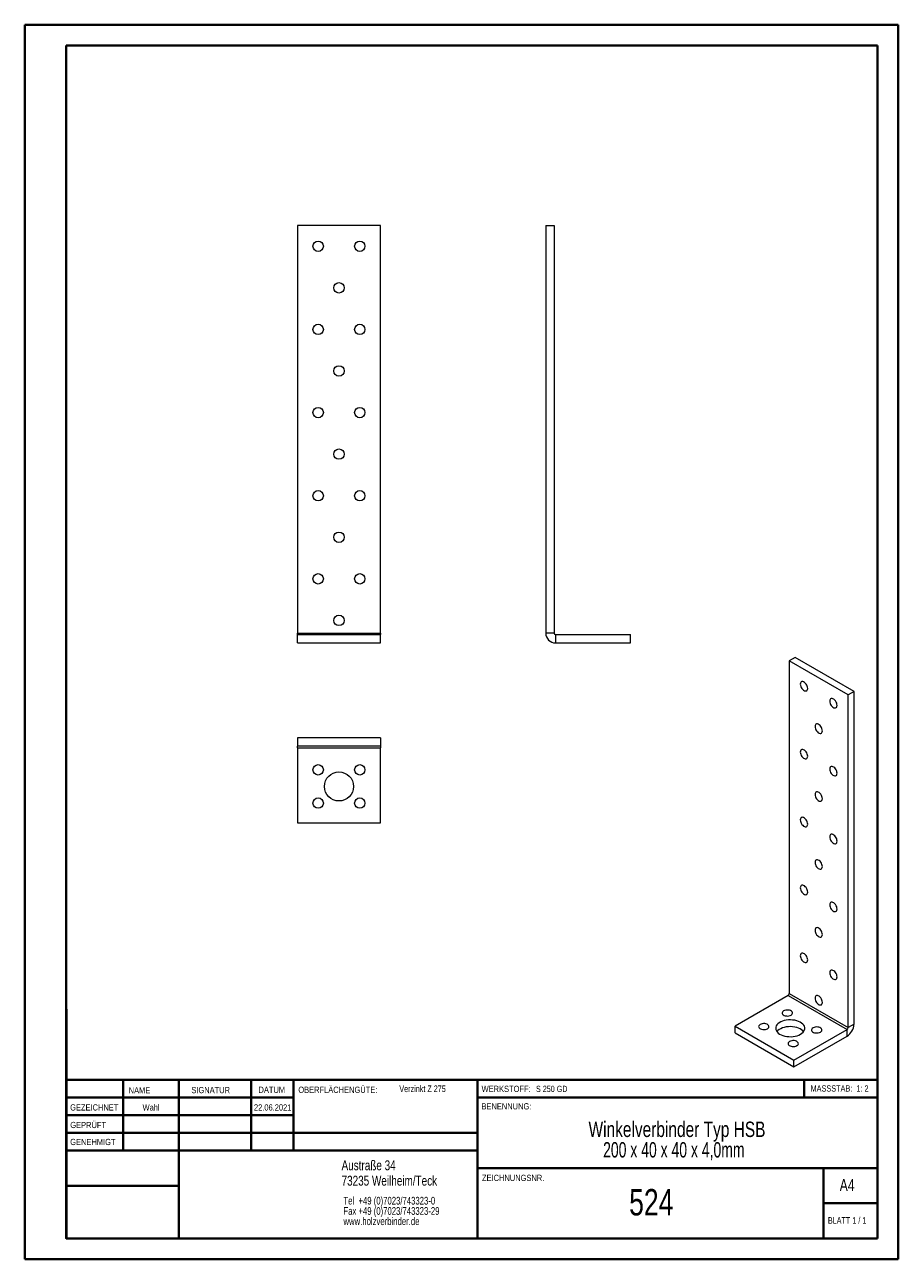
# Model space of a CAD drawing. Header units: millimetres. Extents: x 0 to 210, y 0 to 297.
import ezdxf

# ---------------------------------------------------------------- set-up
doc = ezdxf.new("R2010")
doc.units = ezdxf.units.MM
doc.styles.add('SLDTEXTSTYLE0', font='TXT', dxfattribs={"width": 0.75})
doc.styles.add('SLDTEXTSTYLE1', font='TXT', dxfattribs={"width": 0.681818})
doc.styles.add('SLDTEXTSTYLE2', font='TXT', dxfattribs={"width": 0.7})
doc.styles.add('SLDTEXTSTYLE3', font='TXT', dxfattribs={"width": 0.6875})
doc.styles.add('SLDTEXTSTYLE4', font='TXT', dxfattribs={"width": 0.678571})

# ---------------------------------------------------------------- blocks, each defined once
blk = doc.blocks.new('SW_NOTE_0')
at = {"color": 0, "linetype": 'Continuous', "lineweight": 0, "char_height": 1.8521, "attachment_point": 1, "style": 'SLDTEXTSTYLE0'}
for s, insert in [('Tel  +49 (0)7023/743323-0', (0, 2.39)), ('Fax +49 (0)7023/743323-29', (0, -0.08)), ('www.holzverbinder.de', (0, -2.55))]:
    blk.add_mtext(s, dxfattribs=dict(at, insert=insert))
blk = doc.blocks.new('SW_NOTE_1')
at = {"color": 0, "linetype": 'Continuous', "lineweight": 0, "char_height": 3.7042, "attachment_point": 2}
for s, insert, style in [('Winkelverbinder Typ HSB', (28.82, 4.77), 'SLDTEXTSTYLE0'), ('200 x 40 x 40 x 4,0mm', (28.06, -0.16), 'SLDTEXTSTYLE4')]:
    blk.add_mtext(s, dxfattribs=dict(at, insert=insert, style=style))

msp = doc.modelspace()

# ---------------------------------------------------------------- linework, layer by layer
at = {"color": 7, "linetype": 'Continuous', "lineweight": 40}
for p, q in [((0.08, 0.21), (0.08, 297.21)), ((0.08, 297.21), (210.08, 297.21)), ((210.08, 0.21), (210.08, 297.21)), ((210.08, 292.21), (210.08, 297.21)), ((10.08, 292.21), (205.08, 292.21)), ((10.08, 5.21), (10.08, 292.21)), ((205.08, 5.21), (205.08, 292.21)), ((10.11, 60.37), (10.11, 5.12)), ((205.08, 43.37), (10.11, 43.37)), ((23.71, 43.37), (23.71, 26.37)), ((37.1, 43.37), (37.1, 5.12)), ((54.51, 43.37), (54.51, 26.37)), ((64.71, 26.37), (64.71, 43.37)), ((108.91, 43.37), (108.91, 5.12)), ((187.47, 39.12), (187.47, 43.37)), ((64.71, 39.1), (10.11, 39.1)), ((205.08, 39.12), (108.91, 39.12)), ((64.71, 34.87), (10.11, 34.87)), ((108.91, 30.62), (10.11, 30.62)), ((108.91, 26.37), (10.11, 26.37)), ((108.91, 22.12), (205.08, 22.12)), ((192.08, 5.21), (192.08, 22.21)), ((37.1, 17.87), (10.11, 17.87)), ((10.11, 13.71), (10.08, 13.71)), ((205.08, 13.71), (192.08, 13.71)), ((10.11, 9.46), (10.08, 9.46)), ((10.08, 5.21), (205.08, 5.21)), ((205.08, 5.21), (180.99, 5.21)), ((0.08, 0.21), (210.08, 0.21))]:
    msp.add_line(p, q, dxfattribs=at)
at = {"color": 7, "linetype": 'Continuous', "lineweight": 15}
for p, q in [((65.63, 248.91), (65.63, 150.86)), ((85.63, 248.91), (65.63, 248.91)), ((85.63, 150.86), (85.63, 248.91)), ((125.32, 248.91), (125.32, 150.86)), ((125.32, 248.91), (127.32, 248.91)), ((127.32, 248.91), (127.32, 150.86)), ((65.63, 150.86), (85.63, 150.86)), ((65.63, 150.49), (65.63, 150.86)), ((65.63, 150.49), (85.63, 150.49)), ((65.63, 148.49), (65.63, 150.49)), ((85.63, 150.86), (85.63, 150.49)), ((85.63, 148.49), (85.63, 150.49)), ((127.32, 150.86), (125.32, 150.86)), ((127.69, 150.49), (127.69, 148.49)), ((127.69, 150.49), (145.74, 150.49)), ((145.74, 148.49), (145.74, 150.49)), ((65.63, 148.49), (85.63, 148.49)), ((127.69, 148.49), (145.74, 148.49)), ((185.29, 145), (183.88, 144.19)), ((198.02, 136.02), (183.88, 144.19)), ((183.88, 144.19), (183.88, 64.12)), ((199.44, 136.84), (185.29, 145)), ((199.44, 136.84), (198.02, 136.02)), ((199.44, 56.77), (199.44, 136.84)), ((198.02, 55.96), (198.02, 136.02)), ((65.63, 125.65), (65.63, 123.65)), ((85.63, 125.65), (65.63, 125.65)), ((85.63, 125.65), (85.63, 123.65)), ((85.63, 123.65), (65.63, 123.65)), ((65.63, 123.28), (65.63, 123.65)), ((65.63, 123.28), (85.63, 123.28)), ((65.63, 123.28), (65.63, 105.22)), ((85.63, 123.65), (85.63, 123.28)), ((85.63, 105.22), (85.63, 123.28)), ((65.63, 105.22), (85.63, 105.22)), ((183.62, 63.67), (170.85, 56.3)), ((183.62, 63.67), (197.76, 55.51)), ((183.88, 64.12), (198.02, 55.96)), ((199.44, 56.77), (198.02, 55.96)), ((170.85, 54.67), (170.85, 56.3)), ((170.85, 56.3), (184.99, 48.14)), ((170.85, 54.67), (184.99, 46.5)), ((184.99, 48.14), (197.76, 55.51)), ((184.99, 46.5), (197.76, 53.87)), ((197.76, 53.87), (197.76, 55.51)), ((184.99, 46.5), (184.99, 48.14))]:
    msp.add_line(p, q, dxfattribs=at)
at = {"color": 7, "linetype": 'Continuous', "lineweight": 0}
for p, q in [((64.71, 39.12), (10.11, 39.12)), ((23.71, 5.21), (23.71, 5.12)), ((54.51, 5.21), (54.51, 5.12))]:
    msp.add_line(p, q, dxfattribs=at)
at = {"color": 7, "linetype": 'Continuous', "lineweight": 15, "flags": 128}
for points in [[(188.3, 137.55), (188.27, 137.81), (188.2, 138.09), (188.08, 138.36), (187.92, 138.61), (187.73, 138.84), (187.52, 139.01), (187.31, 139.14), (187.1, 139.2), (186.91, 139.19), (186.75, 139.12), (186.63, 138.99), (186.56, 138.8), (186.53, 138.57), (186.56, 138.31), (186.63, 138.04), (186.75, 137.77), (186.91, 137.51), (187.1, 137.29), (187.31, 137.11), (187.52, 136.99), (187.73, 136.93), (187.92, 136.93), (188.08, 137), (188.2, 137.14), (188.27, 137.32), (188.3, 137.55)], [(195.37, 133.47), (195.34, 133.73), (195.27, 134), (195.15, 134.28), (194.99, 134.53), (194.8, 134.75), (194.59, 134.93), (194.38, 135.06), (194.17, 135.12), (193.98, 135.11), (193.82, 135.04), (193.7, 134.91), (193.63, 134.72), (193.6, 134.49), (193.63, 134.23), (193.7, 133.96), (193.82, 133.69), (193.98, 133.43), (194.17, 133.21), (194.38, 133.03), (194.59, 132.91), (194.8, 132.85), (194.99, 132.85), (195.15, 132.92), (195.27, 133.05), (195.34, 133.24), (195.37, 133.47)], [(191.83, 127.35), (191.81, 127.6), (191.73, 127.88), (191.61, 128.15), (191.45, 128.41), (191.26, 128.63), (191.06, 128.81), (190.84, 128.93), (190.64, 128.99), (190.45, 128.99), (190.29, 128.91), (190.17, 128.78), (190.09, 128.6), (190.07, 128.37), (190.09, 128.11), (190.17, 127.83), (190.29, 127.56), (190.45, 127.31), (190.64, 127.08), (190.84, 126.9), (191.06, 126.78), (191.26, 126.72), (191.45, 126.73), (191.61, 126.8), (191.73, 126.93), (191.81, 127.12), (191.83, 127.35)], [(188.3, 121.22), (188.27, 121.48), (188.2, 121.75), (188.08, 122.03), (187.92, 122.28), (187.73, 122.51), (187.52, 122.68), (187.31, 122.81), (187.1, 122.87), (186.91, 122.86), (186.75, 122.79), (186.63, 122.66), (186.56, 122.47), (186.53, 122.24), (186.56, 121.98), (186.63, 121.71), (186.75, 121.44), (186.91, 121.18), (187.1, 120.96), (187.31, 120.78), (187.52, 120.66), (187.73, 120.6), (187.92, 120.6), (188.08, 120.67), (188.2, 120.81), (188.27, 120.99), (188.3, 121.22)], [(195.37, 117.14), (195.34, 117.4), (195.27, 117.67), (195.15, 117.94), (194.99, 118.2), (194.8, 118.42), (194.59, 118.6), (194.38, 118.72), (194.17, 118.78), (193.98, 118.78), (193.82, 118.71), (193.7, 118.58), (193.63, 118.39), (193.6, 118.16), (193.63, 117.9), (193.7, 117.63), (193.82, 117.35), (193.98, 117.1), (194.17, 116.88), (194.38, 116.7), (194.59, 116.57), (194.8, 116.51), (194.99, 116.52), (195.15, 116.59), (195.27, 116.72), (195.34, 116.91), (195.37, 117.14)], [(191.83, 111.02), (191.81, 111.27), (191.73, 111.55), (191.61, 111.82), (191.45, 112.08), (191.26, 112.3), (191.06, 112.48), (190.84, 112.6), (190.64, 112.66), (190.45, 112.66), (190.29, 112.58), (190.17, 112.45), (190.09, 112.27), (190.07, 112.04), (190.09, 111.78), (190.17, 111.5), (190.29, 111.23), (190.45, 110.98), (190.64, 110.75), (190.84, 110.57), (191.06, 110.45), (191.26, 110.39), (191.45, 110.4), (191.61, 110.47), (191.73, 110.6), (191.81, 110.79), (191.83, 111.02)], [(188.3, 104.89), (188.27, 105.15), (188.2, 105.42), (188.08, 105.7), (187.92, 105.95), (187.73, 106.17), (187.52, 106.35), (187.31, 106.48), (187.1, 106.54), (186.91, 106.53), (186.75, 106.46), (186.63, 106.33), (186.56, 106.14), (186.53, 105.91), (186.56, 105.65), (186.63, 105.38), (186.75, 105.11), (186.91, 104.85), (187.1, 104.63), (187.31, 104.45), (187.52, 104.33), (187.73, 104.27), (187.92, 104.27), (188.08, 104.34), (188.2, 104.47), (188.27, 104.66), (188.3, 104.89)], [(195.37, 100.81), (195.34, 101.07), (195.27, 101.34), (195.15, 101.61), (194.99, 101.87), (194.8, 102.09), (194.59, 102.27), (194.38, 102.39), (194.17, 102.45), (193.98, 102.45), (193.82, 102.38), (193.7, 102.25), (193.63, 102.06), (193.6, 101.83), (193.63, 101.57), (193.7, 101.3), (193.82, 101.02), (193.98, 100.77), (194.17, 100.55), (194.38, 100.37), (194.59, 100.24), (194.8, 100.18), (194.99, 100.19), (195.15, 100.26), (195.27, 100.39), (195.34, 100.58), (195.37, 100.81)], [(191.83, 94.68), (191.81, 94.94), (191.73, 95.22), (191.61, 95.49), (191.45, 95.74), (191.26, 95.97), (191.06, 96.15), (190.84, 96.27), (190.64, 96.33), (190.45, 96.32), (190.29, 96.25), (190.17, 96.12), (190.09, 95.93), (190.07, 95.7), (190.09, 95.45), (190.17, 95.17), (190.29, 94.9), (190.45, 94.64), (190.64, 94.42), (190.84, 94.24), (191.06, 94.12), (191.26, 94.06), (191.45, 94.06), (191.61, 94.14), (191.73, 94.27), (191.81, 94.45), (191.83, 94.68)], [(188.3, 88.56), (188.27, 88.82), (188.2, 89.09), (188.08, 89.37), (187.92, 89.62), (187.73, 89.84), (187.52, 90.02), (187.31, 90.14), (187.1, 90.21), (186.91, 90.2), (186.75, 90.13), (186.63, 90), (186.56, 89.81), (186.53, 89.58), (186.56, 89.32), (186.63, 89.05), (186.75, 88.78), (186.91, 88.52), (187.1, 88.3), (187.31, 88.12), (187.52, 88), (187.73, 87.93), (187.92, 87.94), (188.08, 88.01), (188.2, 88.14), (188.27, 88.33), (188.3, 88.56)], [(195.37, 84.48), (195.34, 84.74), (195.27, 85.01), (195.15, 85.28), (194.99, 85.54), (194.8, 85.76), (194.59, 85.94), (194.38, 86.06), (194.17, 86.12), (193.98, 86.12), (193.82, 86.05), (193.7, 85.91), (193.63, 85.73), (193.6, 85.5), (193.63, 85.24), (193.7, 84.97), (193.82, 84.69), (193.98, 84.44), (194.17, 84.21), (194.38, 84.04), (194.59, 83.91), (194.8, 83.85), (194.99, 83.86), (195.15, 83.93), (195.27, 84.06), (195.34, 84.25), (195.37, 84.48)], [(191.83, 78.35), (191.81, 78.61), (191.73, 78.89), (191.61, 79.16), (191.45, 79.41), (191.26, 79.64), (191.06, 79.82), (190.84, 79.94), (190.64, 80), (190.45, 79.99), (190.29, 79.92), (190.17, 79.79), (190.09, 79.6), (190.07, 79.37), (190.09, 79.11), (190.17, 78.84), (190.29, 78.57), (190.45, 78.31), (190.64, 78.09), (190.84, 77.91), (191.06, 77.79), (191.26, 77.73), (191.45, 77.73), (191.61, 77.8), (191.73, 77.94), (191.81, 78.12), (191.83, 78.35)], [(188.3, 72.23), (188.27, 72.49), (188.2, 72.76), (188.08, 73.03), (187.92, 73.29), (187.73, 73.51), (187.52, 73.69), (187.31, 73.81), (187.1, 73.87), (186.91, 73.87), (186.75, 73.8), (186.63, 73.67), (186.56, 73.48), (186.53, 73.25), (186.56, 72.99), (186.63, 72.72), (186.75, 72.44), (186.91, 72.19), (187.1, 71.97), (187.31, 71.79), (187.52, 71.66), (187.73, 71.6), (187.92, 71.61), (188.08, 71.68), (188.2, 71.81), (188.27, 72), (188.3, 72.23)], [(195.37, 68.15), (195.34, 68.41), (195.27, 68.68), (195.15, 68.95), (194.99, 69.21), (194.8, 69.43), (194.59, 69.61), (194.38, 69.73), (194.17, 69.79), (193.98, 69.79), (193.82, 69.72), (193.7, 69.58), (193.63, 69.4), (193.6, 69.17), (193.63, 68.91), (193.7, 68.63), (193.82, 68.36), (193.98, 68.11), (194.17, 67.88), (194.38, 67.71), (194.59, 67.58), (194.8, 67.52), (194.99, 67.53), (195.15, 67.6), (195.27, 67.73), (195.34, 67.92), (195.37, 68.15)], [(191.83, 62.02), (191.81, 62.28), (191.73, 62.56), (191.61, 62.83), (191.45, 63.08), (191.26, 63.31), (191.06, 63.48), (190.84, 63.61), (190.64, 63.67), (190.45, 63.66), (190.29, 63.59), (190.17, 63.46), (190.09, 63.27), (190.07, 63.04), (190.09, 62.78), (190.17, 62.51), (190.29, 62.24), (190.45, 61.98), (190.64, 61.76), (190.84, 61.58), (191.06, 61.46), (191.26, 61.4), (191.45, 61.4), (191.61, 61.47), (191.73, 61.61), (191.81, 61.79), (191.83, 62.02)], [(184.29, 58.95), (184.47, 59.09), (184.6, 59.25), (184.65, 59.42), (184.63, 59.59), (184.54, 59.76), (184.39, 59.91), (184.17, 60.03), (183.92, 60.12), (183.63, 60.17), (183.33, 60.18), (183.03, 60.15), (182.76, 60.08), (182.52, 59.97), (182.33, 59.84), (182.21, 59.68), (182.16, 59.51), (182.17, 59.33), (182.26, 59.17), (182.42, 59.02), (182.63, 58.9), (182.89, 58.81), (183.18, 58.75), (183.48, 58.74), (183.78, 58.78), (184.05, 58.85), (184.29, 58.95)], [(178.63, 55.69), (178.82, 55.83), (178.94, 55.98), (178.99, 56.16), (178.98, 56.33), (178.89, 56.49), (178.73, 56.64), (178.52, 56.77), (178.26, 56.86), (177.97, 56.91), (177.67, 56.92), (177.37, 56.89), (177.1, 56.82), (176.86, 56.71), (176.68, 56.57), (176.55, 56.41), (176.5, 56.24), (176.52, 56.07), (176.61, 55.9), (176.76, 55.75), (176.98, 55.63), (177.23, 55.54), (177.52, 55.49), (177.82, 55.48), (178.12, 55.51), (178.39, 55.58), (178.63, 55.69)], [(186.59, 54.36), (186.92, 54.59), (187.19, 54.83), (187.4, 55.1), (187.54, 55.39), (187.61, 55.68), (187.6, 55.97), (187.51, 56.27), (187.36, 56.55), (187.13, 56.81), (186.84, 57.05), (186.49, 57.27), (186.09, 57.46), (185.65, 57.6), (185.18, 57.71), (184.68, 57.78), (184.17, 57.81), (183.66, 57.79), (183.16, 57.74), (182.68, 57.64), (182.23, 57.5), (181.82, 57.32), (181.46, 57.11), (181.16, 56.87), (180.91, 56.61), (180.74, 56.34), (180.64, 56.05), (180.61, 55.75), (180.66, 55.46), (180.78, 55.17), (180.97, 54.9), (181.23, 54.65), (181.55, 54.41), (181.92, 54.21), (182.34, 54.05), (182.8, 53.92), (183.29, 53.83), (183.79, 53.78), (184.3, 53.77), (184.81, 53.81), (185.3, 53.89), (185.77, 54.01), (186.2, 54.17), (186.59, 54.36)], [(187.31, 54.97), (187.13, 55.18), (186.84, 55.42), (186.49, 55.64), (186.09, 55.82), (185.65, 55.97), (185.18, 56.08), (184.68, 56.15), (184.17, 56.18), (183.66, 56.16), (183.16, 56.1), (182.68, 56), (182.23, 55.86), (181.82, 55.69), (181.46, 55.48), (181.16, 55.24), (180.91, 54.98), (180.91, 54.97)], [(191.36, 54.87), (191.54, 55.01), (191.67, 55.17), (191.72, 55.34), (191.7, 55.51), (191.61, 55.68), (191.46, 55.83), (191.25, 55.95), (190.99, 56.04), (190.7, 56.09), (190.4, 56.1), (190.1, 56.07), (189.83, 56), (189.59, 55.89), (189.4, 55.76), (189.28, 55.6), (189.23, 55.43), (189.25, 55.25), (189.33, 55.09), (189.49, 54.94), (189.7, 54.81), (189.96, 54.72), (190.25, 54.67), (190.55, 54.66), (190.85, 54.69), (191.12, 54.76), (191.36, 54.87)], [(185.7, 51.61), (185.89, 51.74), (186.01, 51.9), (186.07, 52.07), (186.05, 52.25), (185.96, 52.41), (185.8, 52.56), (185.59, 52.68), (185.33, 52.77), (185.04, 52.83), (184.74, 52.84), (184.45, 52.81), (184.17, 52.73), (183.93, 52.63), (183.75, 52.49), (183.62, 52.33), (183.57, 52.16), (183.59, 51.99), (183.68, 51.82), (183.83, 51.67), (184.05, 51.55), (184.3, 51.46), (184.59, 51.41), (184.89, 51.4), (185.19, 51.43), (185.46, 51.5), (185.7, 51.61)]]:
    msp.add_lwpolyline(points, dxfattribs=at)
at = {"color": 7, "linetype": 'Continuous', "lineweight": 15}
for centre, radius in [((70.63, 243.91), 1.25), ((80.63, 243.91), 1.25), ((75.63, 233.91), 1.25), ((70.63, 223.91), 1.25), ((80.63, 223.91), 1.25), ((75.63, 213.91), 1.25), ((70.63, 203.91), 1.25), ((80.63, 203.91), 1.25), ((75.63, 193.91), 1.25), ((70.63, 183.91), 1.25), ((80.63, 183.91), 1.25), ((75.63, 173.91), 1.25), ((70.63, 163.91), 1.25), ((80.63, 163.91), 1.25), ((75.63, 153.91), 1.25), ((70.63, 117.97), 1.25), ((80.63, 117.97), 1.25), ((75.63, 113.97), 3.5), ((70.63, 109.97), 1.25), ((80.63, 109.97), 1.25)]:
    msp.add_circle(centre, radius, dxfattribs=at)
for centre, radius, start, end in [((127.69, 150.86), 2.37, 180, 270), ((127.69, 150.86), 0.368, 180, 270), ((183.31, 64.15), 0.566, 302.6055, 357.3945), ((195.81, 56.93), 3.62, 302.4763, 357.5237), ((197.46, 55.98), 0.566, 302.6055, 357.3945)]:
    msp.add_arc(centre, radius, start, end, dxfattribs=at)

# ---------------------------------------------------------------- block references
at = {"color": 7, "linetype": 'Continuous', "lineweight": 0}
for name, p in [('SW_NOTE_1', (128.06, 28.57)), ('SW_NOTE_0', (76.7, 12.85))]:
    msp.add_blockref(name, p, dxfattribs=at)

# ---------------------------------------------------------------- texts
for s, insert, char_height, attachment_point, style in [('NAME', (25.07, 41.62), 1.5, 1, 'SLDTEXTSTYLE0'), ('SIGNATUR', (40.14, 41.68), 1.5, 1, 'SLDTEXTSTYLE0'), ('DATUM', (56.28, 41.74), 1.5, 1, 'SLDTEXTSTYLE0'), ('OBERFLÄCHENGÜTE:', (65.86, 41.74), 1.5, 1, 'SLDTEXTSTYLE0'), ('Verzinkt Z 275', (90.14, 42.03), 1.5875, 1, 'SLDTEXTSTYLE0'), ('WERKSTOFF:', (109.91, 41.96), 1.5, 1, 'SLDTEXTSTYLE0'), ('S 250 GD', (122.99, 41.96), 1.5, 1, 'SLDTEXTSTYLE3'), ('MASSSTAB:  1: 2', (188.99, 42.07), 1.5, 1, 'SLDTEXTSTYLE2'), ('GEZEICHNET', (11, 37.51), 1.5, 1, 'SLDTEXTSTYLE0'), ('Wahl', (30.46, 37.5), 1.499, 2, 'SLDTEXTSTYLE0'), ('22.06.2021', (59.69, 37.5), 1.499, 2, 'SLDTEXTSTYLE0'), ('BENENNUNG:', (109.88, 37.77), 1.5, 1, 'SLDTEXTSTYLE0'), ('GEPRÜFT', (11.03, 33.28), 1.5, 1, 'SLDTEXTSTYLE0'), ('GENEHMIGT', (11.02, 29.19), 1.5, 1, 'SLDTEXTSTYLE0'), ('Austraße 34', (76.25, 24.02), 2.3813, 1, 'SLDTEXTSTYLE0'), ('73235 Weilheim/Teck', (76.25, 20.32), 2.3813, 1, 'SLDTEXTSTYLE0'), ('ZEICHNUNGSNR.', (110, 20.55), 1.5, 1, 'SLDTEXTSTYLE0'), ('A4', (196, 19.52), 2.91, 1, 'SLDTEXTSTYLE0'), ('524', (150.7, 17.12), 6.35, 2, 'SLDTEXTSTYLE0'), ('BLATT 1 / 1', (193.16, 10.36), 1.5875, 1, 'SLDTEXTSTYLE1')]:
    msp.add_mtext(s, dxfattribs=dict(at, insert=insert, char_height=char_height, attachment_point=attachment_point, style=style))

doc.saveas('drawing.dxf')
